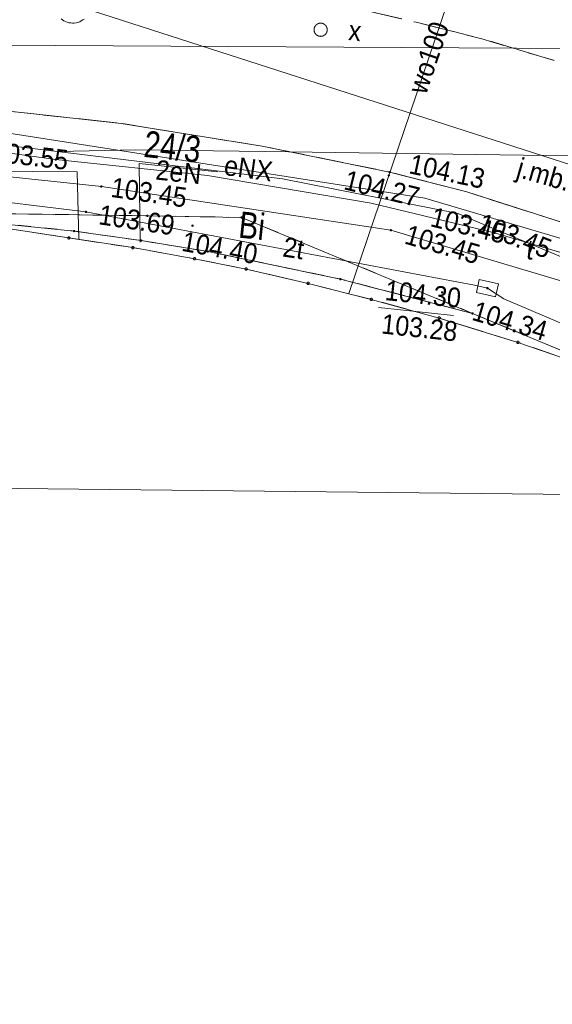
# Model space of a CAD drawing. Header units: millimetres. Extents: x -165388 to 921073, y -295343 to 494042.
# Tile 29 of 117: x 169394 to 189624, y 54313 to 91679. Entities that reach past the tile are written whole.
import ezdxf
from ezdxf.xclip import XClip

# ---------------------------------------------------------------- set-up
doc = ezdxf.new("R2010")
doc.units = ezdxf.units.MM
doc.header["$MEASUREMENT"] = 0
doc.header["$XCLIPFRAME"] = 0
for name, pattern in [('0.5_0.5', [1000, 500, -500]), ('1.5_0.5', [2000, 1500, -500]), ('mz1.0_0.5', [1500, 1000, -500]), ('Wipeout_Contour', [1000, 0, -1000])]:
    doc.linetypes.add(name, pattern=pattern)
for name, color, linetype, lineweight in [('20231207_mdcp_Kolska_2-4_6_0_Nr_pióra__1', 7, 'Continuous', 13), ('bg-woz-oz.6640.12006.2023.pge-1_rzut_5_211-numer działki ewidencyjnej_Nr_pióra__7', 7, 'Continuous', 18), ('bg-woz-oz.6640.12006.2023.pge-1_rzut_5_219-działka ewidencyjna_Nr_pióra__7', 7, 'Continuous', 18), ('bg-woz-oz.6640.12006.2023.pge-1_rzut_5_312-budynek ewidencyjny_Nr_pióra__7', 7, 'Continuous', 18), ('bg-woz-oz.6640.12006.2023.pge-1_rzut_5_320-blok - kondygnacja nadziemna_Nr_pióra__7', 7, 'Continuous', 18), ('bg-woz-oz.6640.12006.2023.pge-1_rzut_5_chodnik (powierzchnia)_Nr_pióra__7', 7, 'Continuous', 18), ('bg-woz-oz.6640.12006.2023.pge-1_rzut_5_jezdnia-Atr17_Nr_pióra__7', 7, 'Continuous', 18), ('bg-woz-oz.6640.12006.2023.pge-1_rzut_5_jezdnia_Nr_pióra__7', 7, 'Continuous', 18), ('bg-woz-oz.6640.12006.2023.pge-1_rzut_5_krawężnik (linia)_Nr_pióra__7', 7, 'Continuous', 18), ('bg-woz-oz.6640.12006.2023.pge-1_rzut_5_przewód telekomunikacyjny (linia)-Atr1_Nr_pióra__30', 252, 'Continuous', 18), ('bg-woz-oz.6640.12006.2023.pge-1_rzut_5_przewód telekomunikacyjny (linia)_Nr_pióra__30', 252, 'Continuous', 18), ('bg-woz-oz.6640.12006.2023.pge-1_rzut_5_punkt o określonej wysokości (sieć telekomunikacyjna)-Atr2_Nr_pióra__30', 252, 'Continuous', 18), ('bg-woz-oz.6640.12006.2023.pge-1_rzut_5_punkt o określonej wysokości (sieć telekomunikacyjna)-Atr2_Nr_pióra__7', 7, 'Continuous', 18), ('bg-woz-oz.6640.12006.2023.pge-1_rzut_5_punkt o określonej wysokości (sieć telekomunikacyjna)-Atr3_Nr_pióra__30', 252, 'Continuous', 18), ('bg-woz-oz.6640.12006.2023.pge-1_rzut_5_punkt wysokościowy sztuczny-Atr2_Nr_pióra__7', 7, 'Continuous', 18), ('bg-woz-oz.6640.12006.2023.pge-1_rzut_5_studzienka okrągła - przewód niezidentyfikowany (punkt)-Atr17_Nr_pióra__7', 7, 'Continuous', 18), ('bg-woz-oz.6640.12006.2023.pge-1_rzut_5_studzienka okrągła - przewód niezidentyfikowany (punkt)_Nr_pióra__7', 7, 'Continuous', 18), ('bg-woz-oz.6640.12006.2023.pge-1_rzut_5_trawnik (powierzchnia)_Nr_pióra__7', 7, 'Continuous', 18), ('bg-woz-oz.6640.12006.2023.pge-1_rzut_5_właz prostokątny - siec telekomunikacyjna (punkt)-Atr17_Nr_pióra__7', 7, 'Continuous', 18), ('bg-woz-oz.6640.12006.2023.pge-1_rzut_5_właz prostokątny - siec telekomunikacyjna (punkt)_Nr_pióra__7', 7, 'Continuous', 18)]:
    doc.layers.add(name, color=color, linetype=linetype, lineweight=lineweight)
for name, color, linetype, lineweight, true_color in [('bg-woz-oz.6640.12006.2023.pge-1_rzut_5_0_Nr_pióra__5', 7, 'Continuous', 18, 0x1d1d1d), ('bg-woz-oz.6640.12006.2023.pge-1_rzut_5_210-oznaczenie konturu użytku gruntowego_Nr_pióra__3', 7, 'Continuous', 18, 0x959595), ('bg-woz-oz.6640.12006.2023.pge-1_rzut_5_218-kontur użytku gruntowego_Nr_pióra__3', 7, 'Continuous', 18, 0x959595), ('bg-woz-oz.6640.12006.2023.pge-1_rzut_5_komora podziemna - przewód kanalizacyjny (powierzchnia)_Nr_pióra__34', 7, 'Continuous', 18, 0x4b4b4b), ('bg-woz-oz.6640.12006.2023.pge-1_rzut_5_przewód ciepłowniczy (linia)_Nr_pióra__212', 7, 'Continuous', 18, 0x444444), ('bg-woz-oz.6640.12006.2023.pge-1_rzut_5_przewód elektroenergetyczny (linia)-Atr1_Nr_pióra__1', 7, 'Continuous', 18, 0x4c4c4c), ('bg-woz-oz.6640.12006.2023.pge-1_rzut_5_przewód elektroenergetyczny (linia)_Nr_pióra__1', 7, 'Continuous', 18, 0x4c4c4c), ('bg-woz-oz.6640.12006.2023.pge-1_rzut_5_przewód kanalizacyjny (linia)_Nr_pióra__34', 7, 'Continuous', 18, 0x4b4b4b), ('bg-woz-oz.6640.12006.2023.pge-1_rzut_5_przewód wodociągowy (linia)-Atr1_Nr_pióra__5', 7, 'Continuous', 18, 0x1d1d1d), ('bg-woz-oz.6640.12006.2023.pge-1_rzut_5_przewód wodociągowy (linia)_Nr_pióra__5', 7, 'Continuous', 18, 0x1d1d1d), ('bg-woz-oz.6640.12006.2023.pge-1_rzut_5_punkt o określonej wysokości (sieć elektroenergetyczna)-Atr2_Nr_pióra__1', 7, 'Continuous', 18, 0x4c4c4c), ('bg-woz-oz.6640.12006.2023.pge-1_rzut_5_Zakres_Nr_pióra__3', 7, 'Continuous', 18, 0x959595), ('ZD_DIM_Nr_pióra__48', 7, 'Continuous', 13, 0xa80f02)]:
    doc.layers.add(name, color=color, linetype=linetype, lineweight=lineweight, true_color=true_color)
for name, color, linetype in [('bg-woz-oz.6640.12006.2023.pge-1_rzut_5_203-punkt graniczny', 7, 'Continuous'), ('bg-woz-oz.6640.12006.2023.pge-1_rzut_5_punkt o określonej wysokości (sieć elektroenergetyczna)', 7, 'Continuous'), ('bg-woz-oz.6640.12006.2023.pge-1_rzut_5_punkt o określonej wysokości (sieć telekomunikacyjna)', 7, 'Continuous'), ('bg-woz-oz.6640.12006.2023.pge-1_rzut_5_punkt wysokościowy sztuczny', 7, 'Continuous'), ('INW_GEO', 7, 'Continuous'), ('ZD_DIM', 7, 'Continuous'), ('ZD_INNE', 7, 'Continuous')]:
    doc.layers.add(name, color=color, linetype=linetype)
doc.styles.add('GENERATED_STYLE_1', font='txt')
doc.styles.add('GENERATED_STYLE_4', font='txt')
doc.dimstyles.new('GENERATED_STYLE__2', dxfattribs={"dimtxt": 1000, "dimasz": 678.5714285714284, "dimexe": 0.18, "dimexo": 20, "dimgap": 0.09, "dimtad": 1, "dimlfac": 0.001, "dimzin": 0, "dimdsep": 46, "dimtxsty": 'GENERATED_STYLE_4', "dimblk": 'ARROWHEAD_17', "dimblk1": 'ARROWHEAD_17', "dimblk2": 'ARROWHEAD_17', "dimcen": 0.09, "dimclrd": 256, "dimclre": 256, "dimclrt": 256, "dimadec": 0, "dimazin": 0, "dimtfac": 1, "dimtdec": 4, "dimtmove": 0, "dimatfit": 3, "dimfxl": 0, "dimtolj": 1, "dimtzin": 0, "dimarcsym": 0})
picture_1 = doc.add_image_def('image1.tif', size_in_pixel=(4961, 3508))

# ---------------------------------------------------------------- blocks, each defined once
blk = doc.blocks.new('Rysunek_2_5', base_point=(-8071116841.925635, -4961354754.727498))
at = {"layer": 'bg-woz-oz.6640.12006.2023.pge-1_rzut_5_203-punkt graniczny', "linetype": 'Continuous', "lineweight": 0, "true_color": 0x000000}
for points in [[(174291.8646996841, 84231.18114192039, 0.9999999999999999), (174202.3739917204, 84240.74215628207, 0.9999999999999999)], [(177865.7141299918, 84171.17909155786, 0.9999999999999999), (177776.2234210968, 84180.74010591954, 0.9999999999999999)], [(171504.7768773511, 83653.9970561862, 0.9999999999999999), (171415.2861684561, 83663.55807054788, 0.9999999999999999)], [(174050.6727751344, 83291.48626793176, 0.9999999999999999), (173961.1820662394, 83301.04728229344, 0.9999999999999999)], [(176581.3135877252, 82880.3207539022, 0.9999999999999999), (176491.8228788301, 82889.88176826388, 0.9999999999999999)], [(181618.1615088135, 81829.2912459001, 0.9999999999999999), (181528.6707999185, 81838.85226026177, 0.9999999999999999)], [(186638.3944675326, 80528.61410100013, 0.9999999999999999), (186548.9037586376, 80538.17511536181, 0.9999999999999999)]]:
    blk.add_hatch(color=18, dxfattribs=at).paths.add_polyline_path(points)
at = {"layer": 'bg-woz-oz.6640.12006.2023.pge-1_rzut_5_punkt o określonej wysokości (sieć elektroenergetyczna)', "linetype": 'Continuous', "lineweight": 0, "true_color": 0x4c4c4c}
for points in [[(170808.6542431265, 86363.27985487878, 0.9999999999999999), (170719.1635342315, 86372.84086924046, 0.9999999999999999)], [(172540.1248605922, 85343.56935508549, 0.9999999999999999), (172450.6341526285, 85353.13036944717, 0.9999999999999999)], [(186376.6379272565, 84197.18105811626, 0.9999999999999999), (186287.1472192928, 84206.74207247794, 0.9999999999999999)], [(183536.2636428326, 83686.03145517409, 0.9999999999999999), (183446.7729339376, 83695.59246953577, 0.9999999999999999)], [(187468.0759096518, 83587.7853455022, 0.9999999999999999), (187378.5852007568, 83597.34635986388, 0.9999999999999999)]]:
    blk.add_hatch(color=251, dxfattribs=at).paths.add_polyline_path(points)
at = {"layer": 'bg-woz-oz.6640.12006.2023.pge-1_rzut_5_punkt o określonej wysokości (sieć telekomunikacyjna)', "linetype": 'Continuous', "lineweight": 18}
for points in [[(171954.4829148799, 84380.33339660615, 0.9999999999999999), (171864.9922059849, 84389.89441096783, 0.9999999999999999)], [(187202.2630758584, 81479.01742625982, 0.9999999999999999), (187114.4207222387, 81498.60622361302, 0.9999999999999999)]]:
    blk.add_hatch(color=252, dxfattribs=at).paths.add_polyline_path(points)
at = {"layer": 'bg-woz-oz.6640.12006.2023.pge-1_rzut_5_punkt wysokościowy sztuczny', "linetype": 'Continuous', "lineweight": 0, "true_color": 0x000000}
for points in [[(183490.4994545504, 85893.38408689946, 0.9999999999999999), (183401.0087465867, 85902.94510126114, 0.9999999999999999)], [(183456.8022768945, 85766.24439936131, 0.9999999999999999), (183367.3115679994, 85775.80541372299, 0.9999999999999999)], [(176001.8340433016, 83857.41003137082, 0.9999999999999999), (175912.3433344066, 83866.9710457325, 0.9999999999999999)], [(185486.5312185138, 81325.48991031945, 0.9999999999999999), (185397.0405096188, 81335.05092468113, 0.9999999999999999)]]:
    blk.add_hatch(color=18, dxfattribs=at).paths.add_polyline_path(points)
at = {"layer": 'bg-woz-oz.6640.12006.2023.pge-1_rzut_5_0_Nr_pióra__5', "linetype": 'Continuous'}
for centre in [(171261.2481387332, 83398.42171780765), (173695.6418342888, 83027.70979050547), (176034.1708101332, 82606.89840372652), (177993.7877925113, 82216.51233173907), (180349.3989873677, 81673.19299466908), (182748.3532326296, 81064.90151118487), (185327.7336275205, 80356.87836632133), (188316.6210511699, 79434.13681164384)]:
    blk.add_circle(centre, 45, dxfattribs=at)
at = {"layer": 'bg-woz-oz.6640.12006.2023.pge-1_rzut_5_211-numer działki ewidencyjnej_Nr_pióra__7', "linetype": 'Continuous', "flags": 128}
blk.add_lwpolyline([(173969.7231752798, 83239.79330807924), (173936.1548935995, 86220.22501565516), (176901.2803854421, 85903.43673713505)], dxfattribs=at)
at = {"layer": 'bg-woz-oz.6640.12006.2023.pge-1_rzut_5_218-kontur użytku gruntowego_Nr_pióra__3', "linetype": '0.5_0.5', "flags": 128}
for points in [[(174247.1193457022, 84235.96164956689), (161173.3165793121, 84425.91228708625)], [(161173.3165793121, 84425.91228708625), (174247.1193457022, 84235.96164956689)], [(171460.0315224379, 83658.77756290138), (166335.9872782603, 84176.04982107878)], [(166335.9872782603, 84176.04982107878), (171460.0315224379, 83658.77756290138)], [(177820.9687750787, 84175.95959827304), (174247.1193457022, 84235.96164956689)], [(174247.1193457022, 84235.96164956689), (177820.9687750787, 84175.95959827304)], [(186593.6491126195, 80533.39460864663), (177820.9687750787, 84175.95959827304)], [(177820.9687750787, 84175.95959827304), (186593.6491126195, 80533.39460864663)], [(174005.9274211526, 83296.26677464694), (171460.0315224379, 83658.77756290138)], [(171460.0315224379, 83658.77756290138), (174005.9274211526, 83296.26677464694)], [(176536.568232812, 82885.10126061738), (174005.9274211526, 83296.26677464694)], [(174005.9274211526, 83296.26677464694), (176536.568232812, 82885.10126061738)], [(181573.4161539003, 81834.0717535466), (176536.568232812, 82885.10126061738)], [(176536.568232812, 82885.10126061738), (181573.4161539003, 81834.0717535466)], [(186593.6491126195, 80533.39460864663), (181573.4161539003, 81834.0717535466)], [(181573.4161539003, 81834.0717535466), (186593.6491126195, 80533.39460864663)], [(196781.2682939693, 76297.15625010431), (186593.6491126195, 80533.39460864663)], [(186593.6491126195, 80533.39460864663), (196781.2682939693, 76297.15625010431)]]:
    blk.add_lwpolyline(points, dxfattribs=at)
at = {"layer": 'bg-woz-oz.6640.12006.2023.pge-1_rzut_5_219-działka ewidencyjna_Nr_pióra__7', "linetype": 'Continuous', "flags": 128}
for points in [[(174247.1193457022, 84235.96164956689), (161173.3165793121, 84425.91228708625)], [(166335.9872782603, 84176.04982107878), (171460.0315224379, 83658.77756290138)], [(174247.1193457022, 84235.96164956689), (177820.9687750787, 84175.95959827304)], [(177820.9687750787, 84175.95959827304), (186593.6491126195, 80533.39460864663)], [(171460.0315224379, 83658.77756290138), (174005.9274211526, 83296.26677464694)], [(174005.9274211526, 83296.26677464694), (176536.568232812, 82885.10126061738)], [(176536.568232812, 82885.10126061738), (181573.4161539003, 81834.0717535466)], [(181573.4161539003, 81834.0717535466), (186593.6491126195, 80533.39460864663)], [(196781.2682939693, 76297.15625010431), (186593.6491126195, 80533.39460864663)]]:
    blk.add_lwpolyline(points, dxfattribs=at)
at = {"layer": 'bg-woz-oz.6640.12006.2023.pge-1_rzut_5_312-budynek ewidencyjny_Nr_pióra__7', "linetype": 'Continuous', "flags": 128}
for points in [[(168856.6846782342, 83765.94664249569), (171261.2481387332, 83398.42171780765)], [(171261.2481387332, 83398.42171780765), (173695.6418342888, 83027.70979050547)], [(173695.6418342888, 83027.70979050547), (176034.1708101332, 82606.89840372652)], [(176034.1708101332, 82606.89840372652), (177993.7877925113, 82216.51233173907)], [(177993.7877925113, 82216.51233173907), (180349.3989873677, 81673.19299466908)], [(180349.3989873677, 81673.19299466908), (182748.3532326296, 81064.90151118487)], [(182748.3532326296, 81064.90151118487), (185327.7336275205, 80356.87836632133)], [(185327.7336275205, 80356.87836632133), (188316.6210511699, 79434.13681164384)], [(188316.6210511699, 79434.13681164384), (190566.1265738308, 78650.73085110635)]]:
    blk.add_lwpolyline(points, dxfattribs=at)
at = {"layer": 'bg-woz-oz.6640.12006.2023.pge-1_rzut_5_320-blok - kondygnacja nadziemna_Nr_pióra__7', "linetype": 'Continuous', "flags": 128}
blk.add_lwpolyline([(190566.1265738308, 78650.73085110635), (188316.6210511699, 79434.13681164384), (185327.7336275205, 80356.87836632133), (182748.3532326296, 81064.90151118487), (180349.3989873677, 81673.19299466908), (177993.7877925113, 82216.51233173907), (176034.1708101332, 82606.89840372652), (173695.6418342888, 83027.70979050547), (171261.2481387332, 83398.42171780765), (168856.6846782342, 83765.94664249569), (168312.7283696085, 82345.6961242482), (165254.789176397, 82622.11589049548), (165202.5231551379, 84015.55346138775), (161787.0035227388, 84239.66423980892), (159782.3860766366, 84302.98004671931), (157984.4556134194, 84324.09999519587), (155974.908891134, 84247.14569747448), (155243.1749431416, 82575.42041130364), (146960.7272846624, 60872.48142249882)], dxfattribs=at)
at = {"layer": 'bg-woz-oz.6640.12006.2023.pge-1_rzut_5_chodnik (powierzchnia)_Nr_pióra__7', "linetype": 'mz1.0_0.5', "flags": 128}
blk.add_lwpolyline([(148783.9529085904, 86503.8362108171), (148745.8356004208, 84546.81115411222), (153869.0301915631, 84492.24752746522), (155974.908891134, 84247.14569747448), (157984.4556134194, 84324.09999519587), (159782.3860766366, 84302.98004671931), (161787.0035227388, 84239.66423980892), (165202.5231551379, 84015.55346138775), (165254.789176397, 82622.11589049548), (168312.7283696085, 82345.6961242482), (168856.6846782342, 83765.94664249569), (171261.2481387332, 83398.42171780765), (173695.6418342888, 83027.70979050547), (176034.1708101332, 82606.89840372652), (177993.7877925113, 82216.51233173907), (180349.3989873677, 81673.19299466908), (182748.3532326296, 81064.90151118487), (185327.7336275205, 80356.87836632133), (188316.6210511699, 79434.13681164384), (190566.1265738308, 78650.73085110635), (193080.2372833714, 77708.3151564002), (198404.3388543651, 75580.6773910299), (200069.3077333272, 74879.83601726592), (200195.4280510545, 75872.05255869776), (200194.408682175, 76897.96627871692), (200048.8698687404, 77889.03562631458), (199746.7435291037, 78826.4361154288), (199245.0690092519, 79684.58684533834), (198469.6106873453, 80521.70355897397), (197775.9091909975, 81088.60587328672), (197207.9875078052, 81420.81809602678), (194474.739334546, 82477.15820558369), (190330.8865157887, 83885.34278795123), (186382.0349974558, 85141.95397961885), (183445.7541005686, 85898.16459454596), (178602.4627471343, 86878.23034171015), (173253.8845073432, 87741.3124954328), (167607.0887614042, 88354.66215293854), (158542.4360306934, 88699.58372414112), (148924.9040232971, 88952.7201987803), (142786.4190619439, 89105.69857619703), (117496.8364387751, 89233.0197840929), (117404.4551914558, 87050.48325285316)], close=True, dxfattribs=at)
at = {"layer": 'bg-woz-oz.6640.12006.2023.pge-1_rzut_5_jezdnia_Nr_pióra__7', "linetype": '1.5_0.5', "flags": 128}
blk.add_lwpolyline([(167607.0887614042, 88354.66215293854), (173253.8845073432, 87741.3124954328), (178602.4627471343, 86878.23034171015), (183445.7541005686, 85898.16459454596), (186382.0349974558, 85141.95397961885), (190330.8865157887, 83885.34278795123), (194474.739334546, 82477.15820558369), (197207.9875078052, 81420.81809602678), (210520.3021941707, 75744.48321480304), (213071.9372769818, 81083.62719137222), (198616.7252762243, 87264.22959100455), (195729.0142467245, 88286.78766358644), (190119.5280477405, 90002.41133384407), (186952.7215426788, 90954.21832893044), (184455.3955113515, 91583.07657390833), (182472.3223019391, 92036.31012327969), (180182.0656536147, 92532.41946641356), (178531.7567819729, 92899.81656614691), (177338.1649302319, 93117.84980352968), (176985.1313717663, 93296.3639665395), (176889.9465901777, 93346.76096308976), (165944.2896638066, 94817.88110081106)], close=True, dxfattribs=at)
at = {"layer": 'bg-woz-oz.6640.12006.2023.pge-1_rzut_5_komora podziemna - przewód kanalizacyjny (powierzchnia)_Nr_pióra__34', "linetype": 'Continuous', "flags": 128}
blk.add_lwpolyline([(171846.8084447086, 91703.2106462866), (171792.842044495, 91668.74867212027), (171728.932232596, 91635.34903340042), (171674.9658305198, 91600.88705923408), (171602.1749423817, 91578.49316764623), (171540.3897995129, 91564.98035322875), (171468.6612449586, 91552.52987332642), (171397.9950239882, 91550.02280510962), (171338.3345520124, 91556.39681499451), (171268.7306674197, 91563.83316032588), (171200.1891173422, 91581.21291734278), (171132.7099036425, 91608.5360860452), (171075.1740997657, 91634.79692023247), (171018.7006322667, 91671.00116517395), (170963.2894992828, 91717.14882366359)], dxfattribs=at)
at = {"layer": 'bg-woz-oz.6640.12006.2023.pge-1_rzut_5_krawężnik (linia)_Nr_pióra__7', "linetype": 'Continuous', "flags": 128}
for points in [[(107516.0299194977, 89474.68325588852), (117496.8364387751, 89233.0197840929), (121958.4541535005, 89198.8532030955), (142786.4190619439, 89105.69857619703), (148924.9040232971, 88952.7201987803), (158542.4360306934, 88699.58372414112), (167607.0887614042, 88354.66215293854), (173253.8845073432, 87741.3124954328), (178602.4627471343, 86878.23034171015), (183445.7541005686, 85898.16459454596), (186382.0349974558, 85141.95397961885)], [(186382.0349974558, 85141.95397961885), (190330.8865157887, 83885.34278795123), (194474.739334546, 82477.15820558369), (197207.9875078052, 81420.81809602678), (197775.9091909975, 81088.60587328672), (198469.6106873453, 80521.70355897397), (199245.0690092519, 79684.58684533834), (199746.7435291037, 78826.4361154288), (200048.8698687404, 77889.03562631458), (200194.408682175, 76897.96627871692), (200195.4280510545, 75872.05255869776), (200069.3077333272, 74879.83601726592)]]:
    blk.add_lwpolyline(points, dxfattribs=at)
at = {"layer": 'bg-woz-oz.6640.12006.2023.pge-1_rzut_5_przewód ciepłowniczy (linia)_Nr_pióra__212', "linetype": 'Continuous', "flags": 128}
blk.add_lwpolyline([(122688.0580643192, 79084.10762436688), (122771.4755227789, 86265.88606182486), (171578.6736039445, 85898.84989708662), (171636.9731286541, 83338.16616702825)], dxfattribs=at)
at = {"layer": 'bg-woz-oz.6640.12006.2023.pge-1_rzut_5_przewód elektroenergetyczny (linia)_Nr_pióra__1', "linetype": 'Continuous', "flags": 128}
for points in [[(42553.03750000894, 87635.52149385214), (74841.12591203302, 88721.59088402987), (79018.12379527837, 88094.30412109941), (90771.57742064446, 88065.53085520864), (104042.4212981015, 88025.49619227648), (105550.9304739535, 88025.24054609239), (165276.8028164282, 87346.51166107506), (179375.2013193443, 85639.1278039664), (186053.0946375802, 84322.25998770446), (186331.8925732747, 84201.96156483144), (205355.4219659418, 76256.06140121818), (235097.692899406, 63303.1381862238), (237062.7912711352, 62399.2640869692)], [(98070.4243099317, 87195.22396381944), (122153.667062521, 87166.61504842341), (124667.4383403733, 87350.60952790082), (132719.5204477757, 87506.08853437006), (140956.3629040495, 87320.00698428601), (153539.7514710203, 87152.28052157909), (161427.1297715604, 87083.99032615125), (167820.2765053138, 86773.0645481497), (170763.9088891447, 86368.06036159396), (176522.2068382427, 85762.91184313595), (182746.1877418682, 84715.79117141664), (187423.3305547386, 83592.5658531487), (190074.821902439, 82806.44014384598), (196720.8870640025, 79873.81028849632), (199893.4725001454, 78599.56476651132), (215791.6264506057, 71993.26466955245), (220493.1600010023, 70062.88069766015), (230005.9870323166, 66099.87402707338), (233812.6134919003, 64265.1001997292), (233922.1177762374, 62654.35229614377), (241762.2420443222, 59131.53361529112), (239971.6609222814, 54797.22637590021)], [(167516.4078930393, 87600.02516768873), (184787.306974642, 84899.99833330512), (190218.4916939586, 83303.9931487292), (194926.0168569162, 81523.82269315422)], [(119677.5447642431, 86958.48440378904), (135046.066201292, 86784.8501149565), (161684.7658678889, 86483.2211183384), (172495.3795066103, 85348.349862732), (183491.5182888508, 83690.81196282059), (194924.6140159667, 80286.97264939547), (200833.039551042, 77604.11825403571), (200842.9829617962, 77603.05591952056), (207851.6426971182, 74581.4026100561), (208794.1421782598, 74460.59396676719), (209773.3131609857, 74024.1032037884), (212980.7429695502, 72605.33823631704), (220489.8451725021, 69278.79587281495), (238667.802138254, 61513.74722179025), (237891.8325221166, 59333.845583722)], [(235610.6814360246, 86178.08611504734), (235073.439642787, 86044.4027017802), (230200.5726275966, 86182.84782208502), (215310.7797056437, 86224.8804019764), (202022.8536110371, 86387.42301426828), (191203.3159295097, 86497.44288437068), (178721.4861530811, 86674.43282250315), (173810.2902229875, 86736.51765100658), (170846.5583333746, 86670.99446244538)]]:
    blk.add_lwpolyline(points, dxfattribs=at)
at = {"layer": 'bg-woz-oz.6640.12006.2023.pge-1_rzut_5_przewód kanalizacyjny (linia)_Nr_pióra__34', "linetype": 'Continuous', "flags": 128}
blk.add_lwpolyline([(171412.6979978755, 92252.435663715), (194105.3894273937, 84950.39103832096), (201504.4771246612, 82570.89503481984)], dxfattribs=at)
at = {"layer": 'bg-woz-oz.6640.12006.2023.pge-1_rzut_5_przewód telekomunikacyjny (linia)_Nr_pióra__30', "linetype": 'Continuous', "flags": 128}
for points in [[(162374.770139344, 85222.78702259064), (163083.9394032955, 85177.19147913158), (167124.4492661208, 84966.76323004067), (171909.7375599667, 84385.11390425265), (186667.545302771, 81601.58904455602), (187158.3418985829, 81488.81182540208)], [(187158.3418985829, 81488.81182540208), (187779.5500457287, 81090.56511893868), (241510.0443735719, 58182.95766506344), (241892.1433733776, 58182.36258625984), (242737.9284827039, 58474.16311502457)]]:
    blk.add_lwpolyline(points, dxfattribs=at)
at = {"layer": 'bg-woz-oz.6640.12006.2023.pge-1_rzut_5_przewód wodociągowy (linia)_Nr_pióra__5', "linetype": 'Continuous', "flags": 128}
blk.add_lwpolyline([(186023.3138045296, 99481.20497353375), (186001.7695659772, 99091.28723293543), (185626.3388972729, 92282.64185972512), (181897.0867330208, 81286.58900782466)], dxfattribs=at)
at = {"layer": 'bg-woz-oz.6640.12006.2023.pge-1_rzut_5_punkt o określonej wysokości (sieć telekomunikacyjna)-Atr2_Nr_pióra__7', "linetype": 'Continuous', "flags": 128}
blk.add_lwpolyline([(183016.9102167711, 80754.61592338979), (185875.6411997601, 80449.194627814)], dxfattribs=at)
at = {"layer": 'bg-woz-oz.6640.12006.2023.pge-1_rzut_5_studzienka okrągła - przewód niezidentyfikowany (punkt)_Nr_pióra__7', "linetype": 'Continuous'}
blk.add_circle((180824.4775338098, 91297.18387126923), 250, dxfattribs=at)
at = {"layer": 'bg-woz-oz.6640.12006.2023.pge-1_rzut_5_trawnik (powierzchnia)_Nr_pióra__7', "linetype": 'mz1.0_0.5', "flags": 128}
blk.add_lwpolyline([(175015.7020203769, 101502.0173853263), (174974.2279928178, 100078.367180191), (175009.4536887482, 97489.97788317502), (175071.2807234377, 96186.03102117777), (175087.3006060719, 96053.57966013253), (175176.1962352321, 95661.91964503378), (175295.9844367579, 95277.01603807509), (175457.6709559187, 94907.74991549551), (175652.3747164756, 94565.12702349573), (175879.0333820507, 94239.20395225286), (176048.8361846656, 94040.03817029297), (176330.5235859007, 93758.52048397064), (176646.2905639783, 93513.5894427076), (176985.1313717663, 93296.3639665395), (177338.1649302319, 93117.84980352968), (178531.7567819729, 92899.81656614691), (180182.0656536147, 92532.41946641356), (182472.3223019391, 92036.31012327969), (184455.3955113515, 91583.07657390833), (186952.7215426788, 90954.21832893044), (190119.5280477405, 90002.41133384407), (195729.0142467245, 88286.78766358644), (198616.7252762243, 87264.22959100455), (213071.9372769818, 81083.62719137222), (215310.7797056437, 86224.8804019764), (215604.9605524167, 86907.4912937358), (227893.0189339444, 81622.17945512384), (227538.5008947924, 87905.39654251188), (226616.1492513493, 101299.1737332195), (220691.1076819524, 101379.0636826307), (214705.3433051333, 101455.3842283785)], close=True, dxfattribs=at)
at = {"layer": 'bg-woz-oz.6640.12006.2023.pge-1_rzut_5_właz prostokątny - siec telekomunikacyjna (punkt)_Nr_pióra__7', "linetype": 'Continuous', "flags": 128}
blk.add_lwpolyline([(186737.9187671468, 81326.4252813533), (187469.9383750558, 81163.18529564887), (187578.7650318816, 81651.19836851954), (186846.7454239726, 81814.43835422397)], close=True, dxfattribs=at)
at = {"layer": 'bg-woz-oz.6640.12006.2023.pge-1_rzut_5_Zakres_Nr_pióra__3', "linetype": 'Continuous', "flags": 128}
blk.add_lwpolyline([(144370.5634819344, 83224.126807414), (154121.8186486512, 76409.65524688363), (165754.2079826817, 73929.8733221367), (244519.3782458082, 73077.55096815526), (250727.0846934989, 73007.68928974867), (262388.2440757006, 75221.41056414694), (272271.8292204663, 81788.60514704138), (278839.4577512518, 91676.85855552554), (281060.7109600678, 103336.8685971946)], dxfattribs=at)
at = {"layer": 'bg-woz-oz.6640.12006.2023.pge-1_rzut_5_210-oznaczenie konturu użytku gruntowego_Nr_pióra__3', "linetype": 'Continuous', "insert": (177674.6942830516, 83414.21352611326), "char_height": 1000, "attachment_point": 7, "rotation": 353.9017619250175, "style": 'GENERATED_STYLE_1'}
blk.add_mtext('\\A1;{\\W0.790000x;\\fArial|b0|i0|c238|p38;Bi}', dxfattribs=at)
at = {"layer": 'bg-woz-oz.6640.12006.2023.pge-1_rzut_5_211-numer działki ewidencyjnej_Nr_pióra__7', "linetype": 'Continuous', "insert": (174075.4504473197, 86461.67586259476), "char_height": 1000, "attachment_point": 7, "rotation": 353.9017619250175, "style": 'GENERATED_STYLE_1'}
blk.add_mtext('\\A1;{\\W0.790000x;\\fArial|b0|i0|c238|p38;24/3}', dxfattribs=at)
at = {"layer": 'bg-woz-oz.6640.12006.2023.pge-1_rzut_5_jezdnia-Atr17_Nr_pióra__7', "linetype": 'Continuous', "insert": (188288.7895940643, 85980.15466262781), "char_height": 750, "attachment_point": 4, "rotation": 343.9527619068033, "style": 'GENERATED_STYLE_1'}
blk.add_mtext('\\A1;{\\W0.900000x;\\fArial|b0|i0|c238|p38;j.mb.}', dxfattribs=at)
at = {"layer": 'bg-woz-oz.6640.12006.2023.pge-1_rzut_5_przewód elektroenergetyczny (linia)-Atr1_Nr_pióra__1', "linetype": 'Continuous', "char_height": 750, "attachment_point": 4, "style": 'GENERATED_STYLE_1'}
for s, insert, rotation in [('\\A1;{\\W0.900000x;\\fArial|b0|i0|c238|p38;2eN}', (174569.0993771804, 85983.69285171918), 354.0007619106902), ('\\A1;{\\W0.900000x;\\fArial|b0|i0|c238|p38;eNX}', (177173.8789950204, 86157.88500228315), 352.07876190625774)]:
    blk.add_mtext(s, dxfattribs=dict(at, insert=insert, rotation=rotation))
at = {"layer": 'bg-woz-oz.6640.12006.2023.pge-1_rzut_5_przewód telekomunikacyjny (linia)-Atr1_Nr_pióra__30', "linetype": 'Continuous', "insert": (179407.2260065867, 83064.24924723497), "char_height": 750, "attachment_point": 4, "rotation": 351.33276192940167, "style": 'GENERATED_STYLE_1'}
blk.add_mtext('\\A1;{\\W0.900000x;\\fArial|b0|i0|c238|p38;2t}', dxfattribs=at)
at = {"layer": 'bg-woz-oz.6640.12006.2023.pge-1_rzut_5_przewód wodociągowy (linia)-Atr1_Nr_pióra__5', "linetype": 'Continuous', "insert": (184474.6535340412, 88923.16622223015), "char_height": 750, "attachment_point": 4, "rotation": 71.24976195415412, "style": 'GENERATED_STYLE_1'}
blk.add_mtext('\\A1;{\\W0.900000x;\\fArial|b0|i0|c238|p38;wo100}', dxfattribs=at)
at = {"layer": 'bg-woz-oz.6640.12006.2023.pge-1_rzut_5_punkt o określonej wysokości (sieć elektroenergetyczna)-Atr2_Nr_pióra__1', "linetype": 'Continuous', "char_height": 750, "attachment_point": 4, "style": 'GENERATED_STYLE_1'}
for s, insert, rotation in [('\\A1;{\\W0.900000x;\\fArial|b0|i0|c238|p38;103.55}', (168366.0024412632, 86675.89347551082), 353.41476193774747), ('\\A1;{\\W0.900000x;\\fArial|b0|i0|c238|p38;103.45}', (172878.1135871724, 85323.57213309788), 351.832761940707), ('\\A1;{\\W0.900000x;\\fArial|b0|i0|c238|p38;103.45}', (185038.0264997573, 84207.1584129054), 346.403761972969), ('\\A1;{\\W0.900000x;\\fArial|b0|i0|c238|p38;103.45}', (186853.3102159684, 84006.19545305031), 338.32676195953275), ('\\A1;{\\W0.900000x;\\fArial|b0|i0|c238|p38;103.45}', (184071.7632172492, 83547.59582416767), 343.88076194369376)]:
    blk.add_mtext(s, dxfattribs=dict(at, insert=insert, rotation=rotation))
at = {"layer": 'bg-woz-oz.6640.12006.2023.pge-1_rzut_5_punkt o określonej wysokości (sieć telekomunikacyjna)-Atr2_Nr_pióra__30', "linetype": 'Continuous', "char_height": 750, "style": 'GENERATED_STYLE_1'}
for s, insert, attachment_point, rotation in [('\\A1;{\\W0.900000x;\\fArial|b0|i0|c238|p38;103.69}', (172415.2706920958, 84285.70165301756), 4, 351.4867618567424), ('\\A1;{\\W0.900000x;\\fArial|b0|i0|c238|p38;104.30}', (183240.4572892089, 81031.59941337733), 7, 353.9017619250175)]:
    blk.add_mtext(s, dxfattribs=dict(at, insert=insert, attachment_point=attachment_point, rotation=rotation))
at = {"layer": 'bg-woz-oz.6640.12006.2023.pge-1_rzut_5_punkt o określonej wysokości (sieć telekomunikacyjna)-Atr3_Nr_pióra__30', "linetype": 'Continuous', "insert": (183104.9033508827, 79762.82002764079), "char_height": 750, "attachment_point": 7, "rotation": 353.9017619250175, "style": 'GENERATED_STYLE_1'}
blk.add_mtext('\\A1;{\\W0.900000x;\\fArial|b0|i0|c238|p38;103.28}', dxfattribs=at)
at = {"layer": 'bg-woz-oz.6640.12006.2023.pge-1_rzut_5_punkt wysokościowy sztuczny-Atr2_Nr_pióra__7', "linetype": 'Continuous', "char_height": 750, "attachment_point": 7, "style": 'GENERATED_STYLE_1'}
for s, insert, rotation in [('\\A1;{\\W0.900000x;\\fArial|b0|i0|c238|p38;104.13}', (184140.1257121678, 85845.42102732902), 348.05976192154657), ('\\A1;{\\W0.900000x;\\fArial|b0|i0|c238|p38;104.27}', (181662.3873161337, 85239.7321336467), 346.31176193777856), ('\\A1;{\\W0.900000x;\\fArial|b0|i0|c238|p38;104.40}', (175507.9208383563, 82902.04566900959), 349.7397619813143), ('\\A1;{\\W0.900000x;\\fArial|b0|i0|c238|p38;104.34}', (186524.0269352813, 80285.49855017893), 343.62876192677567)]:
    blk.add_mtext(s, dxfattribs=dict(at, insert=insert, rotation=rotation))
at = {"layer": 'bg-woz-oz.6640.12006.2023.pge-1_rzut_5_studzienka okrągła - przewód niezidentyfikowany (punkt)-Atr17_Nr_pióra__7', "linetype": 'Continuous', "insert": (181855.5532428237, 90909.476569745), "char_height": 750, "attachment_point": 7, "rotation": 353.9017619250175, "style": 'GENERATED_STYLE_1'}
blk.add_mtext('\\A1;{\\W0.900000x;\\fArial|b0|i0|c238|p38;x}', dxfattribs=at)
at = {"layer": 'bg-woz-oz.6640.12006.2023.pge-1_rzut_5_właz prostokątny - siec telekomunikacyjna (punkt)-Atr17_Nr_pióra__7', "linetype": 'Continuous', "insert": (188607.5879575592, 82587.89425658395), "char_height": 750, "attachment_point": 7, "rotation": 353.9017619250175, "style": 'GENERATED_STYLE_1'}
blk.add_mtext('\\A1;{\\W0.900000x;\\fArial|b0|i0|c238|p38;t}', dxfattribs=at)
blk = doc.blocks.new('Rysunek_3_6', base_point=(188221.5929863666, 121798.6003440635))
at = {"layer": '20231207_mdcp_Kolska_2-4_6_0_Nr_pióra__1'}
image = blk.add_image(picture_1, insert=(75928.03021990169, 59123.25048484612), size_in_units=(209999.7916666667, 148500.0416666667), rotation=-6.098238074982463, dxfattribs=at)
image.set_boundary_path([(-0.5, -0.5), (4960.5, 3507.5)])
blk = doc.blocks.new('*D31')
at = {"layer": 'ZD_DIM_Nr_pióra__48', "linetype": 'Continuous'}
for p, q in [((166147.7623562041, 91219.35332228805), (165874.4061389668, 90220.81760384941)), ((166014.7071082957, 91389.71852005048), (166007.4613868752, 90050.45240608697)), ((251000.0346363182, 90929.92938503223), (250992.7889148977, 89590.66327106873)), ((166011.0842475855, 90720.08546306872), (165698.588820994, 90721.77613140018)), ((250996.411775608, 90260.29632805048), (166011.0842475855, 90720.08546306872)), ((250859.7336669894, 89761.02846883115), (251133.0898842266, 90759.56418726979)), ((251308.9072021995, 90258.60565971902), (250996.411775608, 90260.29632805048))]:
    blk.add_line(p, q, dxfattribs=at)
at = {"color": 254, "linetype": 'Wipeout_Contour', "lineweight": 0, "ltscale": 910310.633013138}
blk.add_wipeout([(207064.8459304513, 90697.97859629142), (209944.81367137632, 90682.39734344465), (209950.22381003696, 91682.38270853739), (207070.25606911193, 91697.96396138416)], dxfattribs=at).dxf.layer = 'ZD_DIM'
at = {"layer": 'ZD_DIM_Nr_pióra__48', "insert": (207064.8458752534, 90697.97859659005), "char_height": 1000, "attachment_point": 7, "rotation": 359.6900203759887, "style": 'GENERATED_STYLE_4'}
blk.add_mtext('\\A1;{\\fArial Narrow|b0|i0|c238|p34;84,99}', dxfattribs=at)
blk = doc.blocks.new('ARROWHEAD_17')
at = {"color": 0, "linetype": 'Continuous', "lineweight": 0}
for p, q in [((-0.1875644, -0.7), (0.1875644, 0.7)), ((0, 0), (-1, 0))]:
    blk.add_line(p, q, dxfattribs=at)
blk = doc.blocks.new('*D32')
at = {"layer": 'ZD_DIM_Nr_pióra__48', "linetype": 'Continuous'}
for p, q in [((178841.7576560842, 92150.69067759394), (179115.1138733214, 93149.22639603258)), ((250870.5539443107, 91760.99919901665), (251143.9101615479, 92759.53491745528)), ((251010.8549136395, 92929.90011521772), (251003.609192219, 91590.63400125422)), ((251007.2320529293, 92260.26705823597), (178978.4357647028, 92649.95853681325)), ((251319.7274795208, 92258.57638990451), (251007.2320529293, 92260.26705823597))]:
    blk.add_line(p, q, dxfattribs=at)
at = {"color": 254, "linetype": 'Wipeout_Contour', "lineweight": 0, "ltscale": 937246.7326439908}
blk.add_wipeout([(213553.9318276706, 92662.90049825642), (216433.89956859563, 92647.31924540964), (216439.30970725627, 93647.30461050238), (213559.34196633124, 93662.88586334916)], dxfattribs=at).dxf.layer = 'ZD_DIM'
at = {"layer": 'ZD_DIM_Nr_pióra__48', "insert": (213553.9317724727, 92662.90049855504), "char_height": 1000, "attachment_point": 7, "rotation": 359.6900203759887, "style": 'GENERATED_STYLE_4'}
blk.add_mtext('\\A1;{\\fArial Narrow|b0|i0|c238|p34;72,03}', dxfattribs=at)

msp = doc.modelspace()

# ---------------------------------------------------------------- block references
at = {"layer": 'INW_GEO', "color": 151, "linetype": 'Continuous', "lineweight": 13, "true_color": 0x80c2ff}
ref = msp.add_blockref('Rysunek_2_5', (-8071116841.925635, -4961354754.727498), dxfattribs=at)
XClip(ref).set_block_clipping_path([(-195425.9394250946, -263123.0086484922), (606609.6817159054, -348810.9449165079), (694192.2923495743, 470958.7517303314), (-107843.3287914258, 556646.6879983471)])
at = {"layer": 'ZD_INNE', "color": 151, "linetype": 'Continuous', "lineweight": 13, "true_color": 0x80c2ff}
ref = msp.add_blockref('Rysunek_3_6', (188221.5929863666, 121798.6003440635), dxfattribs=at)
XClip(ref).set_block_clipping_path([(75928.03021990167, 59123.2504848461), (284739.4774660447, 36814.2388748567), (300515.1557528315, 184473.9502032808), (91703.70850668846, 206782.9618132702)])

# ---------------------------------------------------------------- next in the draw order: dimensions: what is measured, and where the dimension line sits
at = {"layer": 'ZD_DIM', "color": 14, "linetype": 'Continuous', "lineweight": 13, "true_color": 0xa80f02}
dim = msp.add_linear_dim(base=(166011.0842475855, 90720.08546306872), p1=(251065.3443727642, 103001.4833211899), p2=(166082.5242493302, 103924.7296890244), angle=179.6900203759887, dimstyle='GENERATED_STYLE__2', dxfattribs=at)
dim.commit()
dim.dimension.update_dxf_attribs({"geometry": '*D31', "text_midpoint": (208777.2409782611, 91188.72148361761), "dimtype": 160, "text_rotation": 359.6900203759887})

# ---------------------------------------------------------------- next in the draw order: dimensions: what is measured, and where the dimension line sits
dim = msp.add_linear_dim(base=(178978.4357647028, 92649.95853681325), p1=(251065.3443727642, 103001.4833211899), p2=(179056.2569946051, 107034.0798832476), angle=179.6900203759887, dimstyle='GENERATED_STYLE__2', dxfattribs=at)
dim.commit()
dim.dimension.update_dxf_attribs({"geometry": '*D32', "text_midpoint": (215266.3268754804, 93153.64338558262), "dimtype": 160, "text_rotation": 359.6900203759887})

doc.saveas('drawing.dxf')
